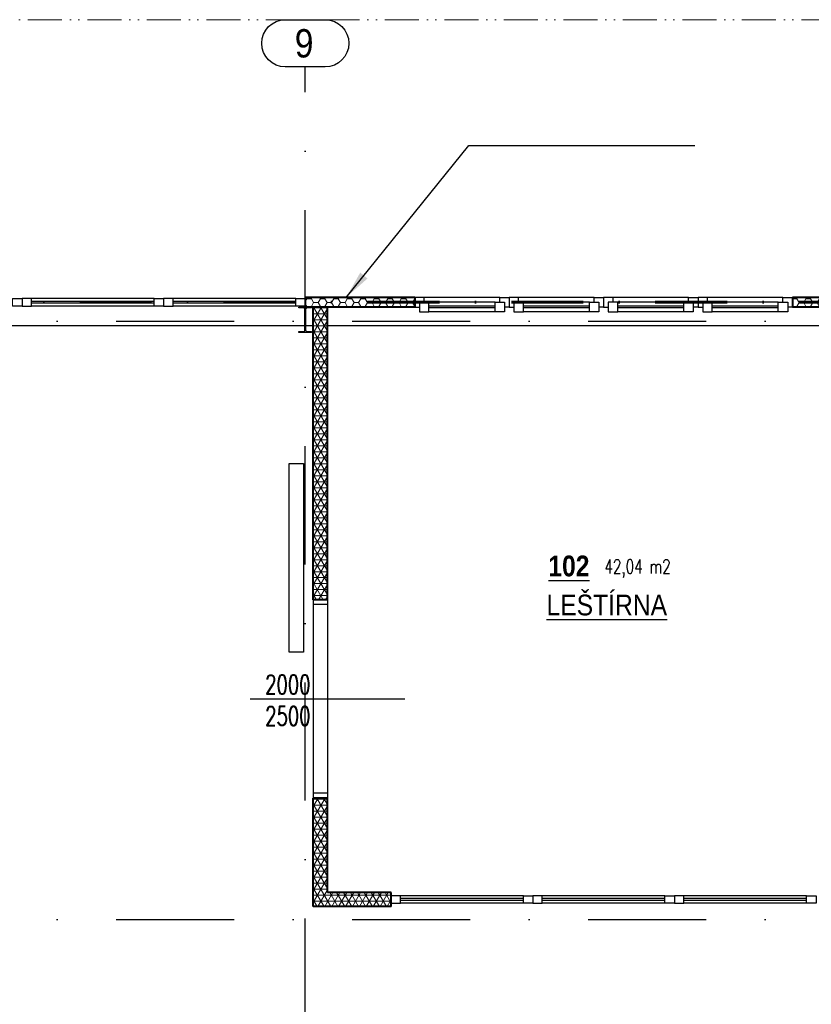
# Model space of a CAD drawing. Header units: millimetres. Extents: x 2886542 to 7567581, y -792623 to 134766.
# Tile 103 of 256: x 3800354 to 3808739, y -190572 to -180144. Entities that reach past the tile are written whole.
import ezdxf

# ---------------------------------------------------------------- set-up
doc = ezdxf.new("R2010")
doc.units = ezdxf.units.MM
for name, pattern in [('ACAD_ISO12W100', [21, 12, -3, 0, -3, 0, -3]), ('DASHDOT', [1, 0.5, -0.25, 0, -0.25]), ('DASHDOTX2', [50.8, 25.4, -12.7, 0, -12.7])]:
    doc.linetypes.add(name, pattern=pattern)
for name, color, linetype in [('IN_C_OSA', 6, 'DASHDOT'), ('IN_LEGENDA_M', 3, 'Continuous'), ('IN_NS_TENKA', 20, 'Continuous'), ('IN_NS_VYPLNE OTVORU', 16, 'Continuous'), ('IN_TEXT', 7, 'Continuous'), ('požárničina', 10, 'Continuous')]:
    doc.layers.add(name, color=color, linetype=linetype)
doc.layers.add('IN_HELP', color=6, linetype='Continuous', plot=False)
for name, color, linetype, lineweight in [('IN_NS_TLUSTA', 1, 'Continuous', 40), ('IN_SLOUPY', 134, 'Continuous', 30), ('IN_SRAFY', 8, 'Continuous', 9)]:
    doc.layers.add(name, color=color, linetype=linetype, lineweight=lineweight)
doc.styles.add('ARIAL', font='arial.ttf')
doc.styles.add('KOTY', font='SIMPLEX.SHX', dxfattribs={"width": 0.7})
doc.styles.add('ROMAND', font='romand.shx', dxfattribs={"width": 0.85})
doc.styles.add('ROMANT', font='romant')
doc.dimstyles.new('úhlová', dxfattribs={"dimscale": 0.2, "dimtxt": 2.5, "dimasz": 1.5, "dimexe": 0, "dimexo": 3, "dimgap": 1, "dimtad": 1, "dimdec": 0, "dimzin": 0, "dimdsep": 46, "dimtxsty": 'ROMANT', "dimcen": 5, "dimclrd": 256, "dimclre": 256, "dimclrt": 7, "dimadec": 1, "dimazin": 0, "dimtfac": 1, "dimtdec": 0, "dimtix": 1, "dimtmove": 2, "dimatfit": 3, "dimfxl": 0, "dimtvp": 2, "dimtolj": 1, "dimtzin": 0, "dimarcsym": 0})
pattern_1 = [(0, (3465853.07, -194689.51), (71.4375, 41.2444597), [47.625, -95.25]), (120, (3465853.07, -194689.51), (-71.4375, 41.24446), [47.625, -95.25]), (60, (3465853.07, -194689.51), (2e-07, 82.4889196), [-95.25, 47.625])]

msp = doc.modelspace()

# ---------------------------------------------------------------- hatches: boundary and pattern name
at = {"layer": 'IN_SRAFY'}
h = msp.add_hatch(dxfattribs=at)
h.set_pattern_fill('HONEY', color=250, scale=15)
h.set_pattern_definition(pattern_1)
h.paths.add_polyline_path([(3804538.5, -183087.1), (3803378.5, -183087.1), (3803378.5, -183187.1), (3803446, -183187.1), (3804538.5, -183187.1)])
h = msp.add_hatch(dxfattribs=at)
h.set_pattern_fill('HONEY', color=250, scale=15)
h.set_pattern_definition(pattern_1)
h.paths.add_polyline_path([(3811343.5, -183087.1), (3808538.6, -183087.1), (3808538.6, -183187.1), (3811343.5, -183187.1)])
h = msp.add_hatch(dxfattribs=at)
h.set_pattern_fill('NET3', color=250, scale=20)
h.set_pattern_definition([(0, (3465853.07, -194689.51), (0, 63.5), []), (60, (3465853.07, -194689.51), (-54.992613, 31.75), []), (120, (3465853.07, -194689.51), (-54.992613, -31.75), [])])
h.paths.add_polyline_path([(3803613.5, -183187.1), (3803463.5, -183187.1), (3803463.5, -186287.1), (3803613.5, -186287.1)])
h = msp.add_hatch(dxfattribs=at)
h.set_pattern_fill('NET3', color=250, scale=20)
h.set_pattern_definition([(0, (3465853.07, -198814.71), (0, 63.5), []), (60, (3465853.07, -198814.71), (-54.992613, 31.75), []), (120, (3465853.07, -198814.71), (-54.992613, -31.75), [])])
h.paths.add_polyline_path([(3803613.5, -188387.1), (3803463.5, -188387.1), (3803463.5, -189537.1), (3804288.5, -189537.1), (3804288.5, -189387.1), (3803613.5, -189387.1)])

# ---------------------------------------------------------------- linework, layer by layer
at = {"layer": 'IN_C_OSA', "color": 250, "ltscale": 2500}
for p, q in [((3803378.5, -205913.2), (3803378.5, -180644.4)), ((3761372.6, -183337.1), (3821945.8, -183337.1)), ((3761372.6, -189672.1), (3821945.8, -189672.1))]:
    msp.add_line(p, q, dxfattribs=at)
at = {"layer": 'IN_C_OSA', "color": 250, "linetype": 'ByBlock'}
msp.add_lwpolyline([(3803167.3, -180644.4, -1), (3803167.3, -180144.4), (3803589.8, -180144.4, -1), (3803589.8, -180644.4)], format="xyb", close=True, dxfattribs=at)
at = {"layer": 'IN_NS_TENKA', "color": 250}
for p, q in [((3803463.5, -183387.1), (3762063.5, -183387.1)), ((3810393.5, -183387.1), (3803613.5, -183387.1))]:
    msp.add_line(p, q, dxfattribs=at)
at = {"layer": 'IN_NS_TLUSTA', "color": 250}
for p, q in [((3804538.5, -183087.1), (3803378.5, -183087.1)), ((3803378.5, -183087.1), (3803378.5, -183187.1)), ((3804538.5, -183087.1), (3804538.5, -183187.1)), ((3811343.5, -183087.1), (3808538.6, -183087.1)), ((3808538.6, -183087.1), (3808538.6, -183187.1)), ((3804538.5, -183187.1), (3803378.5, -183187.1)), ((3803463.5, -186287.1), (3803463.5, -183187.1)), ((3803613.5, -186287.1), (3803613.5, -183187.1)), ((3811343.5, -183187.1), (3808538.6, -183187.1)), ((3803613.5, -186287.1), (3803463.5, -186287.1)), ((3803463.5, -189537.1), (3803463.5, -188387.1)), ((3803613.5, -188387.1), (3803463.5, -188387.1)), ((3803613.5, -189387.1), (3803613.5, -188387.1)), ((3804288.5, -189387.1), (3803613.5, -189387.1)), ((3804288.5, -189537.1), (3804288.5, -189387.1)), ((3804288.5, -189537.1), (3803463.5, -189537.1))]:
    msp.add_line(p, q, dxfattribs=at)
at = {"layer": 'IN_NS_VYPLNE OTVORU', "color": 250}
for p, q in [((3801778.5, -183097.1), (3800428.5, -183097.1)), ((3803278.5, -183097.1), (3801928.5, -183097.1)), ((3805438.5, -183087.1), (3804538.5, -183087.1)), ((3806438.5, -183087.1), (3805538.5, -183087.1)), ((3807438.6, -183087.1), (3806538.5, -183087.1)), ((3808438.6, -183087.1), (3807538.6, -183087.1)), ((3801778.5, -183127.1), (3800478.5, -183127.1)), ((3801778.5, -183147.1), (3800478.5, -183147.1)), ((3801778.5, -183177.1), (3800478.5, -183177.1)), ((3803278.5, -183127.1), (3801978.5, -183127.1)), ((3803278.5, -183147.1), (3801978.5, -183147.1)), ((3803278.5, -183177.1), (3801978.5, -183177.1)), ((3805388.5, -183137.1), (3804638.5, -183137.1)), ((3805388.5, -183177.1), (3804688.5, -183177.1)), ((3805388.5, -183197.1), (3804688.5, -183197.1)), ((3806388.5, -183137.1), (3805638.5, -183137.1)), ((3806388.5, -183177.1), (3805688.5, -183177.1)), ((3806388.5, -183197.1), (3805688.5, -183197.1)), ((3807388.6, -183137.1), (3806638.5, -183137.1)), ((3807388.6, -183177.1), (3806688.5, -183177.1)), ((3807388.6, -183197.1), (3806688.5, -183197.1)), ((3808388.6, -183137.1), (3807638.6, -183137.1)), ((3808388.6, -183177.1), (3807688.6, -183177.1)), ((3808388.6, -183197.1), (3807688.6, -183197.1)), ((3805388.5, -183237.1), (3804688.5, -183237.1)), ((3806388.5, -183237.1), (3805688.5, -183237.1)), ((3807388.6, -183237.1), (3806688.5, -183237.1)), ((3808388.6, -183237.1), (3807688.6, -183237.1)), ((3803463.5, -186287.1), (3803463.5, -188387.1)), ((3803613.5, -186287.1), (3803613.5, -188387.1)), ((3803613.5, -186337.1), (3803463.5, -186337.1)), ((3803613.5, -188337.1), (3803463.5, -188337.1)), ((3805688.5, -189422.1), (3804338.5, -189422.1)), ((3805688.5, -189452.1), (3804388.5, -189452.1)), ((3807188.5, -189422.1), (3805838.5, -189422.1)), ((3807188.5, -189452.1), (3805888.5, -189452.1)), ((3808688.5, -189422.1), (3807338.5, -189422.1)), ((3808688.5, -189452.1), (3807388.5, -189452.1)), ((3805688.5, -189472.1), (3804388.5, -189472.1)), ((3805688.5, -189502.1), (3804388.5, -189502.1)), ((3807188.5, -189472.1), (3805888.5, -189472.1)), ((3807188.5, -189502.1), (3805888.5, -189502.1)), ((3808688.5, -189472.1), (3807388.5, -189472.1)), ((3808688.5, -189502.1), (3807388.5, -189502.1))]:
    msp.add_line(p, q, dxfattribs=at)
for points in [[(3800278.5, -183097.1), (3800378.5, -183097.1), (3800378.5, -183177.1), (3800278.5, -183177.1)], [(3800478.5, -183097.1), (3800378.5, -183097.1), (3800378.5, -183177.1), (3800478.5, -183177.1)], [(3801778.5, -183097.1), (3801878.5, -183097.1), (3801878.5, -183177.1), (3801778.5, -183177.1)], [(3801978.5, -183097.1), (3801878.5, -183097.1), (3801878.5, -183177.1), (3801978.5, -183177.1)], [(3803278.5, -183097.1), (3803378.5, -183097.1), (3803378.5, -183177.1), (3803278.5, -183177.1)], [(3804688.5, -183137.1), (3804588.5, -183137.1), (3804588.5, -183237.1), (3804688.5, -183237.1)], [(3805388.5, -183137.1), (3805488.5, -183137.1), (3805488.5, -183237.1), (3805388.5, -183237.1)], [(3805688.5, -183137.1), (3805588.5, -183137.1), (3805588.5, -183237.1), (3805688.5, -183237.1)], [(3806388.5, -183137.1), (3806488.5, -183137.1), (3806488.5, -183237.1), (3806388.5, -183237.1)], [(3806688.5, -183137.1), (3806588.5, -183137.1), (3806588.5, -183237.1), (3806688.5, -183237.1)], [(3807388.6, -183137.1), (3807488.6, -183137.1), (3807488.6, -183237.1), (3807388.6, -183237.1)], [(3807688.6, -183137.1), (3807588.6, -183137.1), (3807588.6, -183237.1), (3807688.6, -183237.1)], [(3808388.6, -183137.1), (3808488.6, -183137.1), (3808488.6, -183237.1), (3808388.6, -183237.1)], [(3803209.3, -184842.8), (3803359.3, -184842.8), (3803359.3, -186842.8), (3803209.3, -186842.8)], [(3804388.5, -189422.1), (3804288.5, -189422.1), (3804288.5, -189502.1), (3804388.5, -189502.1)], [(3805688.5, -189422.1), (3805788.5, -189422.1), (3805788.5, -189502.1), (3805688.5, -189502.1)], [(3805888.5, -189422.1), (3805788.5, -189422.1), (3805788.5, -189502.1), (3805888.5, -189502.1)], [(3807188.5, -189422.1), (3807288.5, -189422.1), (3807288.5, -189502.1), (3807188.5, -189502.1)], [(3807388.5, -189422.1), (3807288.5, -189422.1), (3807288.5, -189502.1), (3807388.5, -189502.1)], [(3808688.5, -189422.1), (3808788.5, -189422.1), (3808788.5, -189502.1), (3808688.5, -189502.1)]]:
    msp.add_lwpolyline(points, close=True, dxfattribs=at)
for points in [[(3804638.5, -183137.1), (3804638.5, -183087.1), (3804538.5, -183087.1), (3804538.5, -183187.1), (3804588.5, -183187.1)], [(3805438.5, -183137.1), (3805438.5, -183087.1), (3805538.5, -183087.1), (3805538.5, -183187.1), (3805488.5, -183187.1)], [(3805638.5, -183137.1), (3805638.5, -183087.1), (3805538.5, -183087.1), (3805538.5, -183187.1), (3805588.5, -183187.1)], [(3806438.5, -183137.1), (3806438.5, -183087.1), (3806538.5, -183087.1), (3806538.5, -183187.1), (3806488.5, -183187.1)], [(3806638.5, -183137.1), (3806638.5, -183087.1), (3806538.5, -183087.1), (3806538.5, -183187.1), (3806588.5, -183187.1)], [(3807438.6, -183137.1), (3807438.6, -183087.1), (3807538.6, -183087.1), (3807538.6, -183187.1), (3807488.6, -183187.1)], [(3807638.6, -183137.1), (3807638.6, -183087.1), (3807538.6, -183087.1), (3807538.6, -183187.1), (3807588.6, -183187.1)], [(3808438.6, -183137.1), (3808438.6, -183087.1), (3808538.6, -183087.1), (3808538.6, -183187.1), (3808488.6, -183187.1)]]:
    msp.add_lwpolyline(points, dxfattribs=at)
at = {"layer": 'IN_SLOUPY', "color": 250}
msp.add_lwpolyline([(3803375.2, -183431.9), (3803375.2, -183212.3, 0.4142136), (3803360.2, -183197.3), (3803311, -183197.3), (3803311, -183187.1), (3803446, -183187.1), (3803446, -183197.3), (3803396.8, -183197.3, 0.4142136), (3803381.8, -183212.3), (3803381.8, -183431.9, 0.4142136), (3803396.8, -183446.9), (3803446, -183446.9), (3803446, -183457.1), (3803311, -183457.1), (3803311, -183446.9), (3803360.2, -183446.9, 0.4142136)], format="xyb", close=True, dxfattribs=at)
at = {"layer": 'IN_TEXT', "color": 250, "linetype": 'ByBlock'}
msp.add_line((3802793.2, -187337.1), (3804433.9, -187337.1), dxfattribs=at)
at = {"layer": 'požárničina', "linetype": 'ACAD_ISO12W100', "lineweight": 0, "ltscale": 30}
msp.add_line((3761998.5, -180147.1), (3820303.6, -180147.1), dxfattribs=at)
at = {"layer": 'požárničina', "linetype": 'DASHDOTX2', "lineweight": 60, "ltscale": 30}
msp.add_line((3821564.4, -183136.9), (3761816.7, -183136.9), dxfattribs=at)

# ---------------------------------------------------------------- texts
at = {"layer": 'IN_C_OSA', "color": 250, "linetype": 'ByBlock', "style": 'ARIAL', "width": 0.85}
msp.add_text('9', height=300, dxfattribs=at).set_placement((3803267.3, -180544.4))
at = {"layer": 'IN_HELP', "color": 250, "linetype": 'ByBlock', "insert": (3806547.2, -185860.1), "char_height": 150, "width": 5666.375, "attachment_point": 1, "style": 'KOTY'}
msp.add_mtext('\\pt450;42,04 m2', dxfattribs=at)
at = {"layer": 'IN_LEGENDA_M', "color": 250, "char_height": 220, "attachment_point": 1, "style": 'ROMAND'}
for s, insert, width in [('{\\fArial|b1|i0|c238|p34;\\L102}', (3805953.1, -185819.5), 407.187), ('{\\fArial|b0|i0|c238|p34;\\LLEŠTÍRNA}', (3805933.5, -186233.1), 1280.076)]:
    msp.add_mtext(s, dxfattribs=dict(at, insert=insert, width=width))
at = {"layer": 'IN_TEXT', "color": 250, "linetype": 'ByBlock', "insert": (3802827.4, -187085), "char_height": 200, "width": 827.5, "attachment_point": 1, "style": 'KOTY'}
msp.add_mtext('{\\W0.923355; }2000\\P{\\W0.923355; }2500', dxfattribs=at)

# ---------------------------------------------------------------- leaders
at = {"layer": 'požárničina'}
msp.add_leader([(3803811, -183087.1), (3805111.7, -181477.2), (3807505, -181477.2)], dimstyle='úhlová', override={"dimasz": 1500, "dimgap": 1, "dimtad": 0}, dxfattribs=at)

doc.saveas('drawing.dxf')
